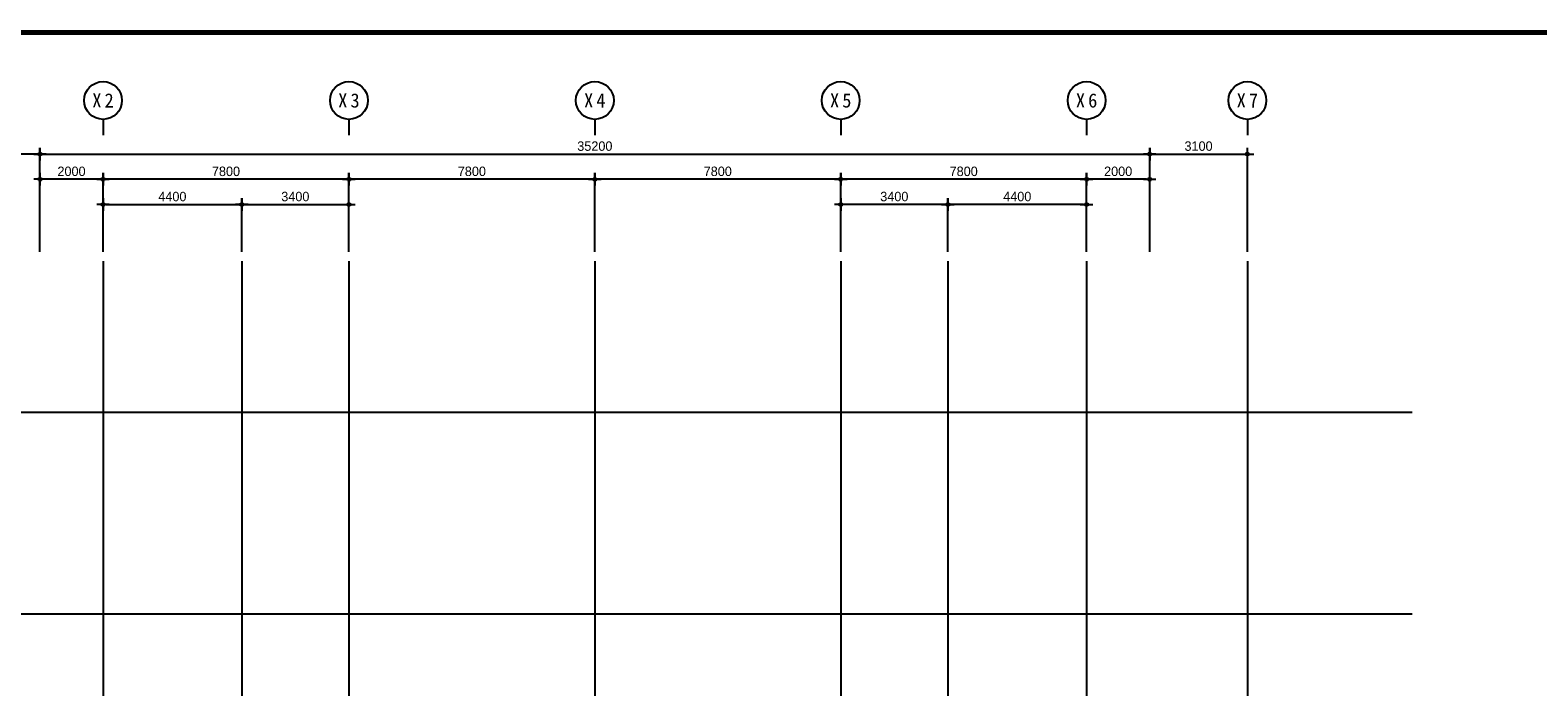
# Model space of a CAD drawing. Header units: millimetres. Extents: x 3445018 to 4174071, y -6064565 to -5122887.
# Tile 111 of 192: x 3860323 to 3908147, y -5523914 to -5503079. Entities that reach past the tile are written whole.
import ezdxf
from ezdxf.enums import TextEntityAlignment as Align

# ---------------------------------------------------------------- set-up
doc = ezdxf.new("R2010")
doc.units = ezdxf.units.MM
doc.header["$MEASUREMENT"] = 0
doc.linetypes.add('CEN', pattern=[66, 60, -2, 2, -2])
doc.layers.get('0').update_dxf_attribs({"linetype": 'CONTINUOUS'})
doc.layers.get('DEFPOINTS').update_dxf_attribs({"linetype": 'CONTINUOUS'})
for name, color, linetype in [('3', 3, 'CONTINUOUS'), ('A_GE_FORM', 7, 'CONTINUOUS'), ('CEN', 13, 'CEN'), ('DI', 1, 'CONTINUOUS'), ('DIM', 7, 'CONTINUOUS')]:
    doc.layers.add(name, color=color, linetype=linetype)
doc.styles.add('GHS', font='txt')
doc.styles.add('HY울릉도 L', font='txt')
doc.styles.add('SDP-S', font='txt')
doc.styles.add('돋움체', font='txt')
doc.dimstyles.new('SMDI-3', dxfattribs={"dimtxt": 3, "dimasz": 1, "dimexe": 2, "dimexo": 3, "dimgap": 1, "dimtad": 1, "dimdsep": 46, "dimtxsty": 'HY울릉도 L', "dimblk": 'Z_DOT', "dimcen": 2.5, "dimdle": 1.5, "dimclrd": 1, "dimclre": 1, "dimclrt": 2, "dimadec": 0, "dimazin": 0, "dimtfac": 1, "dimtix": 1, "dimtmove": 2, "dimatfit": 3, "dimldrblk": 'Z_DOT', "dimfxl": 2, "dimtvp": 1, "dimtolj": 1, "dimtzin": 0, "dimarcsym": 0})

# ---------------------------------------------------------------- blocks, each defined once
blk = doc.blocks.new('Z_DOT')
at = {"layer": 'DIM', "color": 1, "ltscale": 3}
for p, q in [((-2, 0), (2, 0)), ((0, -2), (0, 2))]:
    blk.add_line(p, q, dxfattribs=at)
for radius in [0.5, 0.25]:
    blk.add_circle((0, 0), radius, dxfattribs=at)
blk = doc.blocks.new('*D439')
at = {"layer": 'DEFPOINTS', "color": 0, "ltscale": 3, "transparency": 16777216}
for p in [(3895834, -5507010), (3860634, -5510410), (3895834, -5510410)]:
    blk.add_point(p, dxfattribs=at)
at = {"layer": 'DIM', "color": 1, "lineweight": -2, "ltscale": 3, "transparency": 16777216}
for p, q in [((3860634, -5510110), (3860634, -5506810)), ((3895834, -5510110), (3895834, -5506810)), ((3860734, -5507010), (3895734, -5507010))]:
    blk.add_line(p, q, dxfattribs=at)
at = {"layer": 'DIM', "color": 1, "lineweight": -2, "ltscale": 3, "transparency": 16777216, "xscale": 100, "yscale": 100, "zscale": 100, "rotation": 180}
blk.add_blockref('Z_DOT', (3860634, -5507010), dxfattribs=at)
at = {"layer": 'DIM', "color": 1, "lineweight": -2, "ltscale": 3, "transparency": 16777216, "xscale": 100, "yscale": 100, "zscale": 100}
blk.add_blockref('Z_DOT', (3895834, -5507010), dxfattribs=at)
at = {"layer": 'DIM', "color": 2, "ltscale": 3, "transparency": 16777216, "insert": (3878234, -5506760), "char_height": 300, "attachment_point": 5, "style": 'SDP-S'}
blk.add_mtext('\\A1;35200', dxfattribs=at)
blk = doc.blocks.new('*D440')
at = {"layer": 'DEFPOINTS', "color": 0, "ltscale": 3, "transparency": 16777216}
for p in [(3893834, -5507810), (3893834, -5510410), (3895834, -5510410)]:
    blk.add_point(p, dxfattribs=at)
at = {"layer": 'DIM', "color": 1, "lineweight": -2, "ltscale": 3, "transparency": 16777216}
for p, q in [((3893834, -5510110), (3893834, -5507610)), ((3895734, -5507810), (3893934, -5507810)), ((3895834, -5510110), (3895834, -5507610))]:
    blk.add_line(p, q, dxfattribs=at)
at = {"layer": 'DIM', "color": 1, "lineweight": -2, "ltscale": 3, "transparency": 16777216, "xscale": 100, "yscale": 100, "zscale": 100, "rotation": 180}
blk.add_blockref('Z_DOT', (3893834, -5507810), dxfattribs=at)
at = {"layer": 'DIM', "color": 1, "lineweight": -2, "ltscale": 3, "transparency": 16777216, "xscale": 100, "yscale": 100, "zscale": 100}
blk.add_blockref('Z_DOT', (3895834, -5507810), dxfattribs=at)
at = {"layer": 'DIM', "color": 2, "ltscale": 3, "transparency": 16777216, "insert": (3894834, -5507560), "char_height": 300, "attachment_point": 5, "style": 'SDP-S'}
blk.add_mtext('\\A1;2000', dxfattribs=at)
blk = doc.blocks.new('*D441')
at = {"layer": 'DEFPOINTS', "color": 0, "ltscale": 3, "transparency": 16777216}
for p in [(3889434, -5508610), (3889434, -5510410), (3893834, -5510410)]:
    blk.add_point(p, dxfattribs=at)
at = {"layer": 'DIM', "color": 1, "lineweight": -2, "ltscale": 3, "transparency": 16777216}
for p, q in [((3889434, -5510110), (3889434, -5508410)), ((3893734, -5508610), (3889534, -5508610)), ((3893834, -5510110), (3893834, -5508410))]:
    blk.add_line(p, q, dxfattribs=at)
at = {"layer": 'DIM', "color": 1, "lineweight": -2, "ltscale": 3, "transparency": 16777216, "xscale": 100, "yscale": 100, "zscale": 100, "rotation": 180}
blk.add_blockref('Z_DOT', (3889434, -5508610), dxfattribs=at)
at = {"layer": 'DIM', "color": 1, "lineweight": -2, "ltscale": 3, "transparency": 16777216, "xscale": 100, "yscale": 100, "zscale": 100}
blk.add_blockref('Z_DOT', (3893834, -5508610), dxfattribs=at)
at = {"layer": 'DIM', "color": 2, "ltscale": 3, "transparency": 16777216, "insert": (3891634, -5508360), "char_height": 300, "attachment_point": 5, "style": 'SDP-S'}
blk.add_mtext('\\A1;4400', dxfattribs=at)
blk = doc.blocks.new('CCS111')
blk.add_line((0, 8), (0, 3))
blk.add_circle((0, 14), 6)
at = {"color": 3, "style": 'GHS'}
for tag, p in [('X', (-2.45, 14.02)), ('1', (1.44, 14.02))]:
    blk.add_attdef(tag, text='', height=4.5, dxfattribs=at).set_placement(p, align=Align.MIDDLE_CENTER)
blk = doc.blocks.new('*D442')
at = {"layer": 'DEFPOINTS', "color": 0, "ltscale": 3, "transparency": 16777216}
for p in [(3886034, -5507810), (3886034, -5510410), (3893834, -5510410)]:
    blk.add_point(p, dxfattribs=at)
at = {"layer": 'DIM', "color": 1, "lineweight": -2, "ltscale": 3, "transparency": 16777216}
for p, q in [((3886034, -5510110), (3886034, -5507610)), ((3893734, -5507810), (3886134, -5507810)), ((3893834, -5510110), (3893834, -5507610))]:
    blk.add_line(p, q, dxfattribs=at)
at = {"layer": 'DIM', "color": 1, "lineweight": -2, "ltscale": 3, "transparency": 16777216, "xscale": 100, "yscale": 100, "zscale": 100, "rotation": 180}
blk.add_blockref('Z_DOT', (3886034, -5507810), dxfattribs=at)
at = {"layer": 'DIM', "color": 1, "lineweight": -2, "ltscale": 3, "transparency": 16777216, "xscale": 100, "yscale": 100, "zscale": 100}
blk.add_blockref('Z_DOT', (3893834, -5507810), dxfattribs=at)
at = {"layer": 'DIM', "color": 2, "ltscale": 3, "transparency": 16777216, "insert": (3889934, -5507560), "char_height": 300, "attachment_point": 5, "style": 'SDP-S'}
blk.add_mtext('\\A1;7800', dxfattribs=at)
blk = doc.blocks.new('*D443')
at = {"layer": 'DEFPOINTS', "color": 0, "ltscale": 3, "transparency": 16777216}
for p in [(3878234, -5507810), (3878234, -5510410), (3886034, -5510410)]:
    blk.add_point(p, dxfattribs=at)
at = {"layer": 'DIM', "color": 1, "lineweight": -2, "ltscale": 3, "transparency": 16777216}
for p, q in [((3878234, -5510110), (3878234, -5507610)), ((3885934, -5507810), (3878334, -5507810)), ((3886034, -5510110), (3886034, -5507610))]:
    blk.add_line(p, q, dxfattribs=at)
at = {"layer": 'DIM', "color": 1, "lineweight": -2, "ltscale": 3, "transparency": 16777216, "xscale": 100, "yscale": 100, "zscale": 100, "rotation": 180}
blk.add_blockref('Z_DOT', (3878234, -5507810), dxfattribs=at)
at = {"layer": 'DIM', "color": 1, "lineweight": -2, "ltscale": 3, "transparency": 16777216, "xscale": 100, "yscale": 100, "zscale": 100}
blk.add_blockref('Z_DOT', (3886034, -5507810), dxfattribs=at)
at = {"layer": 'DIM', "color": 2, "ltscale": 3, "transparency": 16777216, "insert": (3882134, -5507560), "char_height": 300, "attachment_point": 5, "style": 'SDP-S'}
blk.add_mtext('\\A1;7800', dxfattribs=at)
blk = doc.blocks.new('*D444')
at = {"layer": 'DEFPOINTS', "color": 0, "ltscale": 3, "transparency": 16777216}
for p in [(3870434, -5507810), (3870434, -5510410), (3878234, -5510410)]:
    blk.add_point(p, dxfattribs=at)
at = {"layer": 'DIM', "color": 1, "lineweight": -2, "ltscale": 3, "transparency": 16777216}
for p, q in [((3870434, -5510110), (3870434, -5507610)), ((3878134, -5507810), (3870534, -5507810)), ((3878234, -5510110), (3878234, -5507610))]:
    blk.add_line(p, q, dxfattribs=at)
at = {"layer": 'DIM', "color": 1, "lineweight": -2, "ltscale": 3, "transparency": 16777216, "xscale": 100, "yscale": 100, "zscale": 100, "rotation": 180}
blk.add_blockref('Z_DOT', (3870434, -5507810), dxfattribs=at)
at = {"layer": 'DIM', "color": 1, "lineweight": -2, "ltscale": 3, "transparency": 16777216, "xscale": 100, "yscale": 100, "zscale": 100}
blk.add_blockref('Z_DOT', (3878234, -5507810), dxfattribs=at)
at = {"layer": 'DIM', "color": 2, "ltscale": 3, "transparency": 16777216, "insert": (3874334, -5507560), "char_height": 300, "attachment_point": 5, "style": 'SDP-S'}
blk.add_mtext('\\A1;7800', dxfattribs=at)
blk = doc.blocks.new('*D445')
at = {"layer": 'DEFPOINTS', "color": 0, "ltscale": 3, "transparency": 16777216}
for p in [(3862634, -5507810), (3862634, -5510410), (3870434, -5510410)]:
    blk.add_point(p, dxfattribs=at)
at = {"layer": 'DIM', "color": 1, "lineweight": -2, "ltscale": 3, "transparency": 16777216}
for p, q in [((3862634, -5510110), (3862634, -5507610)), ((3870334, -5507810), (3862734, -5507810)), ((3870434, -5510110), (3870434, -5507610))]:
    blk.add_line(p, q, dxfattribs=at)
at = {"layer": 'DIM', "color": 1, "lineweight": -2, "ltscale": 3, "transparency": 16777216, "xscale": 100, "yscale": 100, "zscale": 100, "rotation": 180}
blk.add_blockref('Z_DOT', (3862634, -5507810), dxfattribs=at)
at = {"layer": 'DIM', "color": 1, "lineweight": -2, "ltscale": 3, "transparency": 16777216, "xscale": 100, "yscale": 100, "zscale": 100}
blk.add_blockref('Z_DOT', (3870434, -5507810), dxfattribs=at)
at = {"layer": 'DIM', "color": 2, "ltscale": 3, "transparency": 16777216, "insert": (3866534, -5507560), "char_height": 300, "attachment_point": 5, "style": 'SDP-S'}
blk.add_mtext('\\A1;7800', dxfattribs=at)
blk = doc.blocks.new('*D446')
at = {"layer": 'DEFPOINTS', "color": 0, "ltscale": 3, "transparency": 16777216}
for p in [(3860634, -5507810), (3860634, -5510410), (3862634, -5510410)]:
    blk.add_point(p, dxfattribs=at)
at = {"layer": 'DIM', "color": 1, "lineweight": -2, "ltscale": 3, "transparency": 16777216}
for p, q in [((3860634, -5510110), (3860634, -5507610)), ((3862534, -5507810), (3860734, -5507810)), ((3862634, -5510110), (3862634, -5507610))]:
    blk.add_line(p, q, dxfattribs=at)
at = {"layer": 'DIM', "color": 1, "lineweight": -2, "ltscale": 3, "transparency": 16777216, "xscale": 100, "yscale": 100, "zscale": 100, "rotation": 180}
blk.add_blockref('Z_DOT', (3860634, -5507810), dxfattribs=at)
at = {"layer": 'DIM', "color": 1, "lineweight": -2, "ltscale": 3, "transparency": 16777216, "xscale": 100, "yscale": 100, "zscale": 100}
blk.add_blockref('Z_DOT', (3862634, -5507810), dxfattribs=at)
at = {"layer": 'DIM', "color": 2, "ltscale": 3, "transparency": 16777216, "insert": (3861634, -5507560), "char_height": 300, "attachment_point": 5, "style": 'SDP-S'}
blk.add_mtext('\\A1;2000', dxfattribs=at)
blk = doc.blocks.new('*D447')
at = {"layer": 'DEFPOINTS', "color": 0, "ltscale": 3, "transparency": 16777216}
for p in [(3886034, -5508610), (3886034, -5510410), (3889434, -5510410)]:
    blk.add_point(p, dxfattribs=at)
at = {"layer": 'DIM', "color": 1, "lineweight": -2, "ltscale": 3, "transparency": 16777216}
for p, q in [((3886034, -5510110), (3886034, -5508410)), ((3889334, -5508610), (3886134, -5508610)), ((3889434, -5510110), (3889434, -5508410))]:
    blk.add_line(p, q, dxfattribs=at)
at = {"layer": 'DIM', "color": 1, "lineweight": -2, "ltscale": 3, "transparency": 16777216, "xscale": 100, "yscale": 100, "zscale": 100, "rotation": 180}
blk.add_blockref('Z_DOT', (3886034, -5508610), dxfattribs=at)
at = {"layer": 'DIM', "color": 1, "lineweight": -2, "ltscale": 3, "transparency": 16777216, "xscale": 100, "yscale": 100, "zscale": 100}
blk.add_blockref('Z_DOT', (3889434, -5508610), dxfattribs=at)
at = {"layer": 'DIM', "color": 2, "ltscale": 3, "transparency": 16777216, "insert": (3887734, -5508360), "char_height": 300, "attachment_point": 5, "style": 'SDP-S'}
blk.add_mtext('\\A1;3400', dxfattribs=at)
blk = doc.blocks.new('*D448')
at = {"layer": 'DEFPOINTS', "color": 0, "ltscale": 3, "transparency": 16777216}
for p in [(3867034, -5508610), (3862634, -5510410), (3867034, -5510410)]:
    blk.add_point(p, dxfattribs=at)
at = {"layer": 'DIM', "color": 1, "lineweight": -2, "ltscale": 3, "transparency": 16777216}
for p, q in [((3862634, -5510110), (3862634, -5508410)), ((3862734, -5508610), (3866934, -5508610)), ((3867034, -5510110), (3867034, -5508410))]:
    blk.add_line(p, q, dxfattribs=at)
at = {"layer": 'DIM', "color": 1, "lineweight": -2, "ltscale": 3, "transparency": 16777216, "xscale": 100, "yscale": 100, "zscale": 100, "rotation": 180}
blk.add_blockref('Z_DOT', (3862634, -5508610), dxfattribs=at)
at = {"layer": 'DIM', "color": 1, "lineweight": -2, "ltscale": 3, "transparency": 16777216, "xscale": 100, "yscale": 100, "zscale": 100}
blk.add_blockref('Z_DOT', (3867034, -5508610), dxfattribs=at)
at = {"layer": 'DIM', "color": 2, "ltscale": 3, "transparency": 16777216, "insert": (3864834, -5508360), "char_height": 300, "attachment_point": 5, "style": 'SDP-S'}
blk.add_mtext('\\A1;4400', dxfattribs=at)
blk = doc.blocks.new('*D449')
at = {"layer": 'DEFPOINTS', "color": 0, "ltscale": 3, "transparency": 16777216}
for p in [(3870434, -5508610), (3867034, -5510410), (3870434, -5510410)]:
    blk.add_point(p, dxfattribs=at)
at = {"layer": 'DIM', "color": 1, "lineweight": -2, "ltscale": 3, "transparency": 16777216}
for p, q in [((3867034, -5510110), (3867034, -5508410)), ((3867134, -5508610), (3870334, -5508610)), ((3870434, -5510110), (3870434, -5508410))]:
    blk.add_line(p, q, dxfattribs=at)
at = {"layer": 'DIM', "color": 1, "lineweight": -2, "ltscale": 3, "transparency": 16777216, "xscale": 100, "yscale": 100, "zscale": 100, "rotation": 180}
blk.add_blockref('Z_DOT', (3867034, -5508610), dxfattribs=at)
at = {"layer": 'DIM', "color": 1, "lineweight": -2, "ltscale": 3, "transparency": 16777216, "xscale": 100, "yscale": 100, "zscale": 100}
blk.add_blockref('Z_DOT', (3870434, -5508610), dxfattribs=at)
at = {"layer": 'DIM', "color": 2, "ltscale": 3, "transparency": 16777216, "insert": (3868734, -5508360), "char_height": 300, "attachment_point": 5, "style": 'SDP-S'}
blk.add_mtext('\\A1;3400', dxfattribs=at)
blk = doc.blocks.new('*D464')
at = {"layer": 'DEFPOINTS', "color": 0, "ltscale": 3, "transparency": 16777216}
for p in [(3857534, -5507010), (3857534, -5510410), (3860634, -5510410)]:
    blk.add_point(p, dxfattribs=at)
at = {"layer": 'DIM', "color": 1, "lineweight": -2, "ltscale": 3, "transparency": 16777216}
for p, q in [((3857534, -5510110), (3857534, -5506810)), ((3860634, -5510110), (3860634, -5506810)), ((3860534, -5507010), (3857634, -5507010))]:
    blk.add_line(p, q, dxfattribs=at)
at = {"layer": 'DIM', "color": 1, "lineweight": -2, "ltscale": 3, "transparency": 16777216, "xscale": 100, "yscale": 100, "zscale": 100, "rotation": 180}
blk.add_blockref('Z_DOT', (3857534, -5507010), dxfattribs=at)
at = {"layer": 'DIM', "color": 1, "lineweight": -2, "ltscale": 3, "transparency": 16777216, "xscale": 100, "yscale": 100, "zscale": 100}
blk.add_blockref('Z_DOT', (3860634, -5507010), dxfattribs=at)
at = {"layer": 'DIM', "color": 2, "ltscale": 3, "transparency": 16777216, "insert": (3859084, -5506760), "char_height": 300, "attachment_point": 5, "style": 'SDP-S'}
blk.add_mtext('\\A1;3100', dxfattribs=at)
blk = doc.blocks.new('*D465')
at = {"layer": 'DEFPOINTS', "color": 0, "ltscale": 3, "transparency": 16777216}
for p in [(3898934, -5507010), (3895834, -5510410), (3898934, -5510410)]:
    blk.add_point(p, dxfattribs=at)
at = {"layer": 'DIM', "color": 1, "lineweight": -2, "ltscale": 3, "transparency": 16777216}
for p, q in [((3895834, -5510110), (3895834, -5506810)), ((3898934, -5510110), (3898934, -5506810)), ((3895934, -5507010), (3898834, -5507010))]:
    blk.add_line(p, q, dxfattribs=at)
at = {"layer": 'DIM', "color": 1, "lineweight": -2, "ltscale": 3, "transparency": 16777216, "xscale": 100, "yscale": 100, "zscale": 100, "rotation": 180}
blk.add_blockref('Z_DOT', (3895834, -5507010), dxfattribs=at)
at = {"layer": 'DIM', "color": 1, "lineweight": -2, "ltscale": 3, "transparency": 16777216, "xscale": 100, "yscale": 100, "zscale": 100}
blk.add_blockref('Z_DOT', (3898934, -5507010), dxfattribs=at)
at = {"layer": 'DIM', "color": 2, "ltscale": 3, "transparency": 16777216, "insert": (3897384, -5506760), "char_height": 300, "attachment_point": 5, "style": 'SDP-S'}
blk.add_mtext('\\A1;3100', dxfattribs=at)
blk = doc.blocks.new('sheet _서영')
at = {"layer": 'A_GE_FORM', "const_width": 1.5}
blk.add_lwpolyline([(-361868.49, -1059038.93), (-362670.49, -1059038.93), (-362670.49, -1058483.93), (-361868.49, -1058483.93)], close=True, dxfattribs=at)

msp = doc.modelspace()

# ---------------------------------------------------------------- linework, layer by layer
at = {"layer": 'CEN'}
for p, q in [((3862634.289, -5510409.833), (3862634.289, -5554758.274)), ((3867034.289, -5510409.833), (3867034.289, -5554758.274)), ((3870434.289, -5510409.833), (3870434.289, -5554758.274)), ((3878234.289, -5510409.833), (3878234.289, -5554758.274)), ((3886034.289, -5510409.833), (3886034.289, -5554758.274)), ((3889434.289, -5510409.833), (3889434.289, -5554758.274)), ((3893834.289, -5510409.833), (3893834.289, -5554758.274)), ((3898934.289, -5510409.833), (3898934.289, -5554758.274)), ((3853298.874, -5515195.309), (3904157.54, -5515195.309)), ((3853298.874, -5521595.309), (3904157.54, -5521595.309))]:
    msp.add_line(p, q, dxfattribs=at)

# ---------------------------------------------------------------- block references
at = {"layer": '3', "xscale": 100, "yscale": 100, "zscale": 100}
msp.add_blockref('sheet _서영', (40106670.4, 100345239.336), dxfattribs=at)
at = {"layer": 'DI'}
ref = msp.add_blockref('CCS111', (3862634.289, -5506709.833), dxfattribs=dict(at, xscale=100, yscale=100, zscale=100))
ref.add_attrib('1', '2', dxfattribs={"layer": '0', "color": 3, "height": 450, "style": '돋움체'}).set_placement((3862828.039, -5505309.039), align=Align.MIDDLE_CENTER)
ref.add_attrib('X', 'X', dxfattribs={"layer": '0', "color": 3, "height": 450, "style": '돋움체'}).set_placement((3862439.085, -5505308.042), align=Align.MIDDLE_CENTER)
ref = msp.add_blockref('CCS111', (3870434.289, -5506709.833), dxfattribs=dict(at, xscale=100, yscale=100, zscale=100))
ref.add_attrib('1', '3', dxfattribs={"layer": '0', "color": 3, "height": 450, "style": '돋움체'}).set_placement((3870628.039, -5505309.039), align=Align.MIDDLE_CENTER)
ref.add_attrib('X', 'X', dxfattribs={"layer": '0', "color": 3, "height": 450, "style": '돋움체'}).set_placement((3870239.085, -5505308.042), align=Align.MIDDLE_CENTER)
ref = msp.add_blockref('CCS111', (3878234.289, -5506709.833), dxfattribs=dict(at, xscale=100, yscale=100, zscale=100))
ref.add_attrib('1', '4', dxfattribs={"layer": '0', "color": 3, "height": 450, "style": '돋움체'}).set_placement((3878428.039, -5505309.039), align=Align.MIDDLE_CENTER)
ref.add_attrib('X', 'X', dxfattribs={"layer": '0', "color": 3, "height": 450, "style": '돋움체'}).set_placement((3878039.085, -5505308.042), align=Align.MIDDLE_CENTER)
ref = msp.add_blockref('CCS111', (3886034.289, -5506709.833), dxfattribs=dict(at, xscale=100, yscale=100, zscale=100))
ref.add_attrib('1', '5', dxfattribs={"layer": '0', "color": 3, "height": 450, "style": '돋움체'}).set_placement((3886228.039, -5505309.039), align=Align.MIDDLE_CENTER)
ref.add_attrib('X', 'X', dxfattribs={"layer": '0', "color": 3, "height": 450, "style": '돋움체'}).set_placement((3885839.085, -5505308.042), align=Align.MIDDLE_CENTER)
ref = msp.add_blockref('CCS111', (3893834.289, -5506709.833), dxfattribs=dict(at, xscale=100, yscale=100, zscale=100))
ref.add_attrib('1', '6', dxfattribs={"layer": '0', "color": 3, "height": 450, "style": '돋움체'}).set_placement((3894028.039, -5505309.039), align=Align.MIDDLE_CENTER)
ref.add_attrib('X', 'X', dxfattribs={"layer": '0', "color": 3, "height": 450, "style": '돋움체'}).set_placement((3893639.085, -5505308.042), align=Align.MIDDLE_CENTER)
ref = msp.add_blockref('CCS111', (3898934.289, -5506709.833), dxfattribs=dict(at, xscale=100, yscale=100, zscale=100))
ref.add_attrib('1', '7', dxfattribs={"layer": '0', "color": 3, "height": 450, "style": '돋움체'}).set_placement((3899128.039, -5505309.039), align=Align.MIDDLE_CENTER)
ref.add_attrib('X', 'X', dxfattribs={"layer": '0', "color": 3, "height": 450, "style": '돋움체'}).set_placement((3898739.085, -5505308.042), align=Align.MIDDLE_CENTER)

# ---------------------------------------------------------------- dimensions: what is measured, and where the dimension line sits
at = {"layer": 'DIM', "ltscale": 3}
for base, p1, p2, picture, middle in [((3857534.289, -5507009.833), (3860634.289, -5510409.833), (3857534.289, -5510409.833), '*D464', (3859084.289, -5506759.63)), ((3895834.289, -5507009.833), (3860634.289, -5510409.833), (3895834.289, -5510409.833), '*D439', (3878234.289, -5506759.63)), ((3860634.289, -5507809.833), (3862634.289, -5510409.833), (3860634.289, -5510409.833), '*D446', (3861634.289, -5507559.63)), ((3862634.289, -5507809.833), (3870434.289, -5510409.833), (3862634.289, -5510409.833), '*D445', (3866534.289, -5507559.63)), ((3870434.289, -5507809.833), (3878234.289, -5510409.833), (3870434.289, -5510409.833), '*D444', (3874334.289, -5507559.63)), ((3878234.289, -5507809.833), (3886034.289, -5510409.833), (3878234.289, -5510409.833), '*D443', (3882134.289, -5507559.63)), ((3886034.289, -5507809.833), (3893834.289, -5510409.833), (3886034.289, -5510409.833), '*D442', (3889934.289, -5507559.63)), ((3893834.289, -5507809.833), (3895834.289, -5510409.833), (3893834.289, -5510409.833), '*D440', (3894834.289, -5507559.63)), ((3886034.289, -5508609.876), (3889434.289, -5510409.833), (3886034.289, -5510409.833), '*D447', (3887734.289, -5508359.672)), ((3889434.289, -5508609.876), (3893834.289, -5510409.833), (3889434.289, -5510409.833), '*D441', (3891634.289, -5508359.672))]:
    dim = msp.add_linear_dim(base=base, p1=p1, p2=p2, dimstyle='SMDI-3', override={"dimscale": 100, "dimtxsty": 'SDP-S'}, dxfattribs=at)
    dim.commit()
    dim.dimension.update_dxf_attribs({"geometry": picture, "text_midpoint": middle})
for base, p1, p2, picture, middle in [((3898934.289, -5507009.833), (3895834.289, -5510409.833), (3898934.289, -5510409.833), '*D465', (3897384.289, -5506759.63)), ((3867034.289, -5508609.876), (3862634.289, -5510409.833), (3867034.289, -5510409.833), '*D448', (3864834.289, -5508359.672)), ((3870434.289, -5508609.876), (3867034.289, -5510409.833), (3870434.289, -5510409.833), '*D449', (3868734.289, -5508359.672))]:
    dim = msp.add_linear_dim(base=base, p1=p1, p2=p2, angle=180, dimstyle='SMDI-3', override={"dimscale": 100, "dimtxsty": 'SDP-S'}, dxfattribs=at)
    dim.commit()
    dim.dimension.update_dxf_attribs({"geometry": picture, "text_midpoint": middle})

doc.saveas('drawing.dxf')
